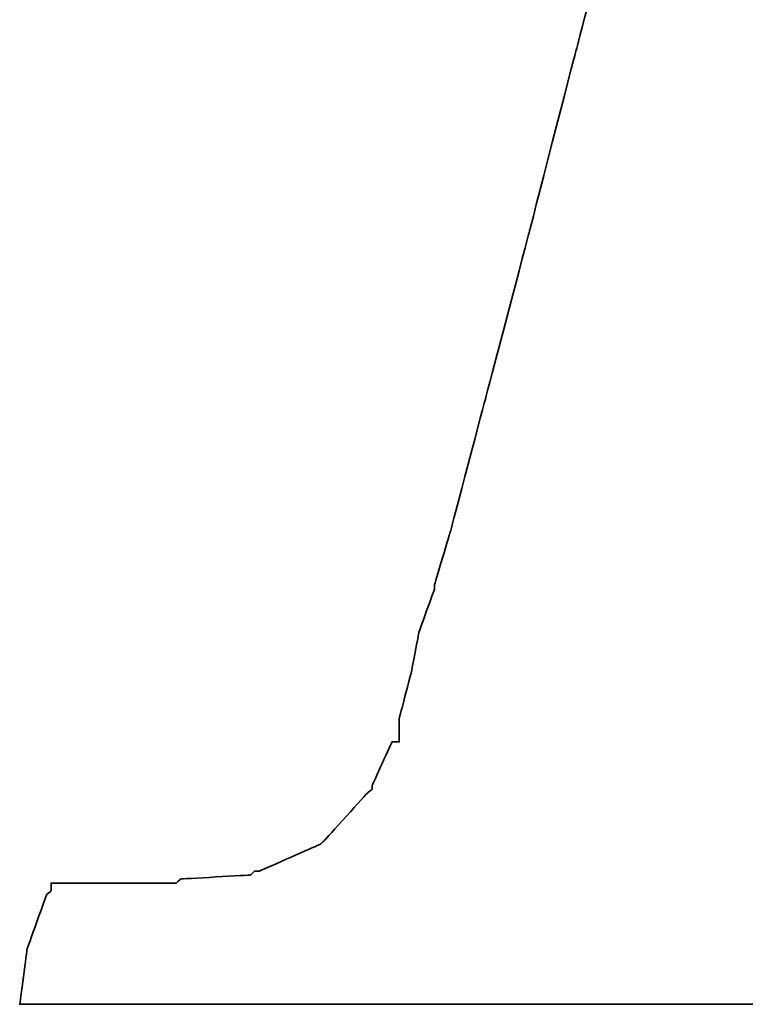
# Model space of a CAD drawing. Header units: millimetres. Extents: x 7 to 901, y 244 to 579.
# Tile 32 of 51: x 704.17 to 705.38, y 347.82 to 349.47. Entities that reach past the tile are written whole.
import ezdxf

# ---------------------------------------------------------------- set-up
doc = ezdxf.new("R2010")
doc.units = ezdxf.units.MM
doc.layers.add('DIM', color=4, linetype='CONTINUOUS')
doc.layers.add('layer 1', color=7, linetype='CONTINUOUS')

# ---------------------------------------------------------------- blocks, each defined once
blk = doc.blocks.new('TBI MOTION logo(完整正式版)')
at = {"layer": 'layer 1', "color": 22, "lineweight": 35}
blk.add_open_spline([(-40.59125, -7.943749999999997), (-40.59125, -7.943749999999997), (-40.97375, -7.943749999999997), (-40.97375, -7.943749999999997), (-40.97375, -7.943749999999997), (-40.97375, -7.943749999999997), (-41.38125, -7.943749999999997), (-41.38125, -7.943749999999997), (-41.38125, -7.943749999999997), (-41.38125, -7.943749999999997), (-41.54874999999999, -7.943749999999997), (-41.54874999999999, -7.943749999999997), (-41.54874999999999, -7.943749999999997), (-41.54874999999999, -7.943749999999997), (-41.59875, -7.943749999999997), (-41.59875, -7.943749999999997), (-41.59875, -7.943749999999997), (-41.59875, -7.943749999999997), (-41.88374999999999, -7.943749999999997), (-41.88374999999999, -7.943749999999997), (-41.88374999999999, -7.943749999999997), (-41.88374999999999, -7.943749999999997), (-41.90875, -7.91875), (-41.90875, -7.91875), (-41.90875, -7.91875), (-41.90875, -7.91875), (-42.19875, -7.871249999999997), (-42.19875, -7.871249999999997), (-42.19875, -7.871249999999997), (-42.19875, -7.871249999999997), (-42.43875, -7.82375), (-42.43875, -7.82375), (-42.43875, -7.82375), (-42.43875, -7.82375), (-42.45875, -7.82375), (-42.45875, -7.82375), (-42.45875, -7.82375), (-42.45875, -7.82375), (-42.48624999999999, -7.82375), (-42.48624999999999, -7.82375), (-42.48624999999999, -7.82375), (-42.48624999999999, -7.82375), (-42.67625, -7.723749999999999), (-42.67625, -7.723749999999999), (-42.67625, -7.723749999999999), (-42.67625, -7.723749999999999), (-42.70125, -7.70375), (-42.70125, -7.70375), (-42.70125, -7.70375), (-42.70125, -7.70375), (-42.72375, -7.678749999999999), (-42.72375, -7.678749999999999), (-42.72375, -7.678749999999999), (-42.72375, -7.678749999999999), (-42.86875, -7.488749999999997), (-42.86875, -7.488749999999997), (-42.86875, -7.488749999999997), (-42.86875, -7.488749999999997), (-42.89374999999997, -7.438749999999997), (-42.89374999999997, -7.438749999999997), (-42.89374999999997, -7.438749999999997), (-42.89374999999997, -7.438749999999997), (-42.91875, -7.388749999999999), (-42.91875, -7.388749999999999), (-42.91875, -7.388749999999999), (-42.91875, -7.388749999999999), (-42.93874999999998, -7.12875), (-42.93874999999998, -7.12875), (-42.93874999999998, -7.12875), (-42.93874999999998, -7.12875), (-42.96375, -7.103749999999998), (-42.96375, -7.103749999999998), (-42.96375, -7.103749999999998), (-42.96375, -7.103749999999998), (-42.96375, -7.053749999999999), (-42.96375, -7.053749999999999), (-42.96375, -7.053749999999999), (-42.96375, -7.053749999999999), (-42.96375, -7.00875), (-42.96375, -7.00875), (-42.96375, -7.00875), (-42.96375, -7.00875), (-42.91875, -6.69625), (-42.91875, -6.69625), (-42.91875, -6.69625), (-42.91875, -6.69625), (-42.91875, -6.62375), (-42.91875, -6.62375), (-42.91875, -6.62375), (-42.91875, -6.62375), (-42.91875, -6.59625), (-42.91875, -6.59625), (-42.91875, -6.59625), (-42.91875, -6.59625), (-42.91875, -6.57375), (-42.91875, -6.57375), (-42.91875, -6.57375), (-42.91875, -6.57375), (-42.91875, -6.528749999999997), (-42.91875, -6.528749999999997), (-42.91875, -6.528749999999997), (-42.91875, -6.528749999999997), (-42.89374999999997, -6.50375), (-42.89374999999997, -6.50375), (-42.89374999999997, -6.50375), (-42.89374999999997, -6.50375), (-42.84374999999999, -6.38375), (-42.84374999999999, -6.38375), (-42.84374999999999, -6.38375), (-42.84374999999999, -6.38375), (-42.84374999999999, -6.358749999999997), (-42.84374999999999, -6.358749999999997), (-42.84374999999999, -6.358749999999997), (-42.84374999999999, -6.358749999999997), (-42.74625, -6.143749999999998), (-42.74625, -6.143749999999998), (-42.74625, -6.143749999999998), (-42.74625, -6.143749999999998), (-42.70125, -5.853749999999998), (-42.70125, -5.853749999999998), (-42.70125, -5.853749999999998), (-42.70125, -5.853749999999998), (-42.60374999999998, -5.47125), (-42.60374999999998, -5.47125), (-42.60374999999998, -5.47125), (-42.60374999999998, -5.47125), (-42.60374999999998, -5.44875), (-42.60374999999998, -5.44875), (-42.60374999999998, -5.44875), (-42.60374999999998, -5.44875), (-42.38875, -4.678749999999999), (-42.38875, -4.678749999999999), (-42.38875, -4.678749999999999), (-42.38875, -4.678749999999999), (-42.36375, -4.653749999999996), (-42.36375, -4.653749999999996), (-42.36375, -4.653749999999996), (-42.36375, -4.653749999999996), (-42.12375, -3.69625), (-42.12375, -3.69625), (-42.12375, -3.69625), (-42.12375, -3.69625), (-42.12375, -3.67374), (-42.12375, -3.67374), (-42.12375, -3.67374), (-42.12375, -3.67374), (-41.78875, -2.593739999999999), (-41.78875, -2.593739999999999), (-41.78875, -2.593739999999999), (-41.78875, -2.593739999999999), (-41.18875, -0.19375), (-41.18875, -0.19375), (-41.18875, -0.19375), (-41.18875, -0.19375), (-40.54375, 2.20624), (-40.54375, 2.20624), (-40.54375, 2.20624), (-40.54375, 2.20624), (-40.25374999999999, 3.308749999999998), (-40.25374999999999, 3.308749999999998), (-40.25374999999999, 3.308749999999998), (-40.25374999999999, 3.308749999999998), (-39.98875, 4.27125), (-39.98875, 4.27125), (-39.98875, 4.27125), (-39.98875, 4.27125), (-39.77375, 5.131249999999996), (-39.77375, 5.131249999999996), (-39.77375, 5.131249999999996), (-39.77375, 5.131249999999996), (-39.67875, 5.47125), (-39.67875, 5.47125), (-39.67875, 5.47125), (-39.67875, 5.47125), (-39.60375, 5.756249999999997), (-39.60375, 5.756249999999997), (-39.60375, 5.756249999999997), (-39.60375, 5.756249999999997), (-39.60375, 5.78125), (-39.60375, 5.78125), (-39.60375, 5.78125), (-39.60375, 5.78125), (-39.50875, 5.97125), (-39.50875, 5.97125), (-39.50875, 5.97125), (-39.50875, 5.97125), (-39.50875, 6.138749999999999), (-39.50875, 6.138749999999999), (-39.50875, 6.138749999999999), (-39.50875, 6.138749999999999), (-39.48625, 6.166249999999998), (-39.48625, 6.166249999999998), (-39.48625, 6.166249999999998), (-39.48625, 6.166249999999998), (-39.46125, 6.286249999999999), (-39.46125, 6.286249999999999), (-39.46125, 6.286249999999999), (-39.46125, 6.286249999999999), (-39.46125, 6.426249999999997), (-39.46125, 6.426249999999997), (-39.46125, 6.426249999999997), (-39.46125, 6.426249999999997), (-39.41375, 6.426249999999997), (-39.41375, 6.426249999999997), (-39.41375, 6.426249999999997), (-39.41375, 6.426249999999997), (-39.29375, 6.69125), (-39.29375, 6.69125), (-39.29375, 6.69125), (-39.29375, 6.69125), (-39.26875, 6.741249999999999), (-39.26875, 6.741249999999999), (-39.26875, 6.741249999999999), (-39.26875, 6.741249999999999), (-39.24375, 6.76625), (-39.24375, 6.76625), (-39.24375, 6.76625), (-39.24375, 6.76625), (-38.98375, 7.006239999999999), (-38.98375, 7.006239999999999), (-38.98375, 7.006239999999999), (-38.98375, 7.006239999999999), (-38.95625, 7.026239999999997), (-38.95625, 7.026239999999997), (-38.95625, 7.026239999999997), (-38.95625, 7.026239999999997), (-38.78875, 7.126239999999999), (-38.78875, 7.126239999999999), (-38.78875, 7.126239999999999), (-38.78875, 7.126239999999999), (-38.76375, 7.126239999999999), (-38.76375, 7.126239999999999), (-38.76375, 7.126239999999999), (-38.76375, 7.126239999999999), (-38.74375, 7.126239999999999), (-38.74375, 7.126239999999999), (-38.74375, 7.126239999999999), (-38.74375, 7.126239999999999), (-38.52875, 7.171249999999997), (-38.52875, 7.171249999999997), (-38.52875, 7.171249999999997), (-38.52875, 7.171249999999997), (-38.52875, 7.196239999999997), (-38.52875, 7.196239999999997), (-38.52875, 7.196239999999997), (-38.52875, 7.196239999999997), (-38.50375, 7.196239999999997), (-38.50375, 7.196239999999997), (-38.50375, 7.196239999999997), (-38.50375, 7.196239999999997), (-38.26125, 7.21875), (-38.26125, 7.21875), (-38.26125, 7.21875), (-38.26125, 7.21875), (-38.23875000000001, 7.246239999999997), (-38.23875000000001, 7.246239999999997), (-38.23875000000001, 7.246239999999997), (-38.23875000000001, 7.246239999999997), (-38.21625, 7.246239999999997), (-38.21625, 7.246239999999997), (-38.21625, 7.246239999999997), (-38.21625, 7.246239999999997), (-38.18875, 7.246239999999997), (-38.18875, 7.246239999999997), (-38.18875, 7.246239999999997), (-38.18875, 7.246239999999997), (-37.90375, 7.246239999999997), (-37.90375, 7.246239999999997), (-37.90375, 7.246239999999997), (-37.90375, 7.246239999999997), (-37.85375, 7.246239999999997), (-37.85375, 7.246239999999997), (-37.85375, 7.246239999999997), (-37.85375, 7.246239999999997), (-37.75875, 7.246239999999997), (-37.75875, 7.246239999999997), (-37.75875, 7.246239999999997), (-37.75875, 7.246239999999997), (-37.42375, 7.246239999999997), (-37.42375, 7.246239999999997), (-37.42375, 7.246239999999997), (-37.42375, 7.246239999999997), (-37.08875, 7.246239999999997), (-37.08875, 7.246239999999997), (-37.08875, 7.246239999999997), (-37.08875, 7.246239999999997), (-37.06375, 7.246239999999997), (-37.06375, 7.246239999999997), (-37.06375, 7.246239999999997), (-37.06375, 7.246239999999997), (-37.06375, 7.266239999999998), (-37.06375, 7.266239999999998), (-37.06375, 7.266239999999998), (-37.06375, 7.266239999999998), (-37.03875, 7.291249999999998), (-37.03875, 7.291249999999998), (-37.03875, 7.291249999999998), (-37.03875, 7.291249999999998), (-37.03875, 7.31625), (-37.03875, 7.31625), (-37.03875, 7.31625), (-37.03875, 7.31625), (-36.94125, 7.676249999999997), (-36.94125, 7.676249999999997), (-36.94125, 7.676249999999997), (-36.94125, 7.676249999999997), (-36.86875, 7.98625), (-36.86875, 7.98625), (-36.86875, 7.98625), (-36.86875, 7.98625), (-36.98875000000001, 7.98625), (-36.98875000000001, 7.98625), (-36.98875000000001, 7.98625), (-36.98875000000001, 7.98625), (-37.42375, 7.98625), (-37.42375, 7.98625), (-37.42375, 7.98625), (-37.42375, 7.98625), (-37.94875, 7.98625), (-37.94875, 7.98625), (-37.94875, 7.98625), (-37.94875, 7.98625), (-38.57375, 7.98625), (-38.57375, 7.98625), (-38.57375, 7.98625), (-38.57375, 7.98625), (-39.29375, 7.98625), (-39.29375, 7.98625), (-39.29375, 7.98625), (-39.29375, 7.98625), (-40.82875, 7.98625), (-40.82875, 7.98625), (-40.82875, 7.98625), (-40.82875, 7.98625), (-42.36375, 7.98625), (-42.36375, 7.98625), (-42.36375, 7.98625), (-42.36375, 7.98625), (-43.08375, 7.98625), (-43.08375, 7.98625), (-43.08375, 7.98625), (-43.08375, 7.98625), (-43.70875, 7.98625), (-43.70875, 7.98625), (-43.70875, 7.98625), (-43.70875, 7.98625), (-44.23375, 7.98625), (-44.23375, 7.98625), (-44.23375, 7.98625), (-44.23375, 7.98625), (-44.66875, 7.98625), (-44.66875, 7.98625), (-44.66875, 7.98625), (-44.66875, 7.98625), (-44.88375, 7.98625), (-44.88375, 7.98625), (-44.88375, 7.98625), (-44.88375, 7.98625), (-44.90874999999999, 7.94125), (-44.90874999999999, 7.94125), (-44.90874999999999, 7.94125), (-44.90874999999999, 7.94125), (-44.90874999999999, 7.916249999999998), (-44.90874999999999, 7.916249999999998), (-44.90874999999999, 7.916249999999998), (-44.90874999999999, 7.916249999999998), (-45.00375, 7.55625), (-45.00375, 7.55625), (-45.00375, 7.55625), (-45.00375, 7.55625), (-45.05374999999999, 7.246239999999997), (-45.05374999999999, 7.246239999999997), (-45.05374999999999, 7.246239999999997), (-45.05374999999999, 7.246239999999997), (-44.61875, 7.246239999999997), (-44.61875, 7.246239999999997), (-44.61875, 7.246239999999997), (-44.61875, 7.246239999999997), (-44.11375, 7.246239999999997), (-44.11375, 7.246239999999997), (-44.11375, 7.246239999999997), (-44.11375, 7.246239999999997), (-43.99375, 7.246239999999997), (-43.99375, 7.246239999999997), (-43.99375, 7.246239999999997), (-43.99375, 7.246239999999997), (-43.94625, 7.246239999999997), (-43.94625, 7.246239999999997), (-43.94625, 7.246239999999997), (-43.94625, 7.246239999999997), (-43.92374, 7.246239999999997), (-43.92374, 7.246239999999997), (-43.92374, 7.246239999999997), (-43.92374, 7.246239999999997), (-43.65874999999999, 7.246239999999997), (-43.65874999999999, 7.246239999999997), (-43.65874999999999, 7.246239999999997), (-43.65874999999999, 7.246239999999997), (-43.63875, 7.21875), (-43.63875, 7.21875), (-43.63875, 7.21875), (-43.63875, 7.21875), (-43.46874999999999, 7.196239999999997), (-43.46874999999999, 7.196239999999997), (-43.46874999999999, 7.196239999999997), (-43.46874999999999, 7.196239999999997), (-43.39875, 7.196239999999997), (-43.39875, 7.196239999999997), (-43.39875, 7.196239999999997), (-43.39875, 7.196239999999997), (-43.37125, 7.171249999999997), (-43.37125, 7.171249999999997), (-43.37125, 7.171249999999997), (-43.37125, 7.171249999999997), (-43.34875, 7.171249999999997), (-43.34875, 7.171249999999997), (-43.34875, 7.171249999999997), (-43.34875, 7.171249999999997), (-43.20375, 7.126239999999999), (-43.20375, 7.126239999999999), (-43.20375, 7.126239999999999), (-43.20375, 7.126239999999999), (-43.05875, 7.076239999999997), (-43.05875, 7.076239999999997), (-43.05875, 7.076239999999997), (-43.05875, 7.076239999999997), (-43.01375, 7.076239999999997), (-43.01375, 7.076239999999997), (-43.01375, 7.076239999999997), (-43.01375, 7.076239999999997), (-42.98875, 7.026239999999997), (-42.98875, 7.026239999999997), (-42.98875, 7.026239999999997), (-42.98875, 7.026239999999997), (-42.79874999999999, 6.86125), (-42.79874999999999, 6.86125), (-42.79874999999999, 6.86125), (-42.79874999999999, 6.86125), (-42.77375, 6.81125), (-42.77375, 6.81125), (-42.77375, 6.81125), (-42.77375, 6.81125), (-42.74625, 6.76625), (-42.74625, 6.76625), (-42.74625, 6.76625), (-42.74625, 6.76625), (-42.72375, 6.47625), (-42.72375, 6.47625), (-42.72375, 6.47625), (-42.72375, 6.47625), (-42.70125, 6.45124), (-42.70125, 6.45124), (-42.70125, 6.45124), (-42.70125, 6.45124), (-42.70125, 6.426249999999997), (-42.70125, 6.426249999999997), (-42.70125, 6.426249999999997), (-42.70125, 6.426249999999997), (-42.72375, 6.40625), (-42.72375, 6.40625), (-42.72375, 6.40625), (-42.72375, 6.40625), (-42.74625, 5.97125), (-42.74625, 5.97125), (-42.74625, 5.97125), (-42.74625, 5.97125), (-42.74625, 5.94625), (-42.74625, 5.94625), (-42.74625, 5.94625), (-42.74625, 5.94625), (-42.74625, 5.926249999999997), (-42.74625, 5.926249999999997), (-42.74625, 5.926249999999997), (-42.74625, 5.926249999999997), (-42.77375, 5.876249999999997), (-42.77375, 5.876249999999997), (-42.77375, 5.876249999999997), (-42.77375, 5.876249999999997), (-42.81875, 5.80625), (-42.81875, 5.80625), (-42.81875, 5.80625), (-42.81875, 5.80625), (-42.86875, 5.63625), (-42.86875, 5.63625), (-42.86875, 5.63625), (-42.86875, 5.63625), (-42.91875, 5.39625), (-42.91875, 5.39625), (-42.91875, 5.39625), (-42.91875, 5.39625), (-42.91875, 5.37124), (-42.91875, 5.37124), (-42.91875, 5.37124), (-42.91875, 5.37124), (-43.01375, 5.10874), (-43.01375, 5.10874), (-43.01375, 5.10874), (-43.01375, 5.10874), (-43.10875, 4.771239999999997), (-43.10875, 4.771239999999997), (-43.10875, 4.771239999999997), (-43.10875, 4.771239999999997), (-43.29875, 3.956249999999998), (-43.29875, 3.956249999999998), (-43.29875, 3.956249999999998), (-43.29875, 3.956249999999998), (-43.58875, 2.951249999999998), (-43.58875, 2.951249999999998), (-43.58875, 2.951249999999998), (-43.58875, 2.951249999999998), (-43.87375, 1.87125), (-43.87375, 1.87125), (-43.87375, 1.87125), (-43.87375, 1.87125), (-44.52625, -0.50374), (-44.52625, -0.50374), (-44.52625, -0.50374), (-44.52625, -0.50374), (-45.14874999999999, -2.853749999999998), (-45.14874999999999, -2.853749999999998), (-45.14874999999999, -2.853749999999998), (-45.14874999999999, -2.853749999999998), (-45.43375, -3.95875), (-45.43375, -3.95875), (-45.43375, -3.95875), (-45.43375, -3.95875), (-45.69874999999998, -4.96875), (-45.69874999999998, -4.96875), (-45.69874999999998, -4.96875), (-45.69874999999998, -4.96875), (-45.91375, -5.78375), (-45.91375, -5.78375), (-45.91375, -5.78375), (-45.91375, -5.78375), (-46.01374999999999, -6.11875), (-46.01374999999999, -6.11875), (-46.01374999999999, -6.11875), (-46.01374999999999, -6.11875), (-46.01374999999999, -6.143749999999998), (-46.01374999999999, -6.143749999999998), (-46.01374999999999, -6.143749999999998), (-46.01374999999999, -6.143749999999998), (-46.10875, -6.40875), (-46.10875, -6.40875), (-46.10875, -6.40875), (-46.10875, -6.40875), (-46.15375, -6.648749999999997), (-46.15375, -6.648749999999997), (-46.15375, -6.648749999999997), (-46.15375, -6.648749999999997), (-46.20375, -6.83875), (-46.20375, -6.83875), (-46.20375, -6.83875), (-46.20375, -6.83875), (-46.22874999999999, -6.933749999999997), (-46.22874999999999, -6.933749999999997), (-46.22874999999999, -6.933749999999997), (-46.22874999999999, -6.933749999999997), (-46.22874999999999, -7.07875), (-46.22874999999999, -7.07875), (-46.22874999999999, -7.07875), (-46.22874999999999, -7.07875), (-46.27374999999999, -7.07875), (-46.27374999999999, -7.07875), (-46.27374999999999, -7.07875), (-46.27374999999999, -7.07875), (-46.39375, -7.34375), (-46.39375, -7.34375), (-46.39375, -7.34375), (-46.39375, -7.34375), (-46.39375, -7.36875), (-46.39375, -7.36875), (-46.39375, -7.36875), (-46.39375, -7.36875), (-46.42125, -7.388749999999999), (-46.42125, -7.388749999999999), (-46.42125, -7.388749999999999), (-46.42125, -7.388749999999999), (-46.68375, -7.678749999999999), (-46.68375, -7.678749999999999), (-46.68375, -7.678749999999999), (-46.68375, -7.678749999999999), (-46.70875, -7.70375), (-46.70875, -7.70375), (-46.70875, -7.70375), (-46.70875, -7.70375), (-46.75374999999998, -7.723749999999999), (-46.75374999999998, -7.723749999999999), (-46.75374999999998, -7.723749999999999), (-46.75374999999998, -7.723749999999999), (-47.08874999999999, -7.871249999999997), (-47.08874999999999, -7.871249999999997), (-47.08874999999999, -7.871249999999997), (-47.08874999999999, -7.871249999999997), (-47.11625, -7.871249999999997), (-47.11625, -7.871249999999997), (-47.11625, -7.871249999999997), (-47.11625, -7.871249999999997), (-47.13875, -7.893749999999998), (-47.13875, -7.893749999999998), (-47.13875, -7.893749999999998), (-47.13875, -7.893749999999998), (-47.56874999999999, -7.91875), (-47.56874999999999, -7.91875), (-47.56874999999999, -7.91875), (-47.56874999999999, -7.91875), (-47.59624999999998, -7.943749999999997), (-47.59624999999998, -7.943749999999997), (-47.59624999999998, -7.943749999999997), (-47.59624999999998, -7.943749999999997), (-47.64375, -7.943749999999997), (-47.64375, -7.943749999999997), (-47.64375, -7.943749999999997), (-47.64375, -7.943749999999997), (-47.73625, -7.943749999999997), (-47.73625, -7.943749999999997), (-47.73625, -7.943749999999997), (-47.73625, -7.943749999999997), (-48.07375, -7.943749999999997), (-48.07375, -7.943749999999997), (-48.07375, -7.943749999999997), (-48.07375, -7.943749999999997), (-48.36125, -7.943749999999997), (-48.36125, -7.943749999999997), (-48.36125, -7.943749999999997), (-48.36125, -7.943749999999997), (-48.36125, -7.966249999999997), (-48.36125, -7.966249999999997), (-48.36125, -7.966249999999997), (-48.36125, -7.966249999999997), (-48.36125, -7.991249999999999), (-48.36125, -7.991249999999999), (-48.36125, -7.991249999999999), (-48.36125, -7.991249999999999), (-48.38875, -8.013749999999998), (-48.38875, -8.013749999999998), (-48.38875, -8.013749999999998), (-48.38875, -8.013749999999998), (-48.50875, -8.34875), (-48.50875, -8.34875), (-48.50875, -8.34875), (-48.50875, -8.34875), (-48.55375, -8.68625), (-48.55375, -8.68625), (-48.55375, -8.68625), (-48.55375, -8.68625), (-48.45875, -8.68625), (-48.45875, -8.68625), (-48.45875, -8.68625), (-48.45875, -8.68625), (-48.07375, -8.68625), (-48.07375, -8.68625), (-48.07375, -8.68625), (-48.07375, -8.68625), (-47.52374999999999, -8.68625), (-47.52374999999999, -8.68625), (-47.52374999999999, -8.68625), (-47.52374999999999, -8.68625), (-46.92375, -8.68625), (-46.92375, -8.68625), (-46.92375, -8.68625), (-46.92375, -8.68625), (-46.25375, -8.68625), (-46.25375, -8.68625), (-46.25375, -8.68625), (-46.25375, -8.68625), (-46.20375, -8.68625), (-46.20375, -8.68625), (-46.20375, -8.68625), (-46.20375, -8.68625), (-44.71375, -8.68625), (-44.71375, -8.68625), (-44.71375, -8.68625), (-44.71375, -8.68625), (-43.22874999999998, -8.68625), (-43.22874999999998, -8.68625), (-43.22874999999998, -8.68625), (-43.22874999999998, -8.68625), (-42.55875, -8.68625), (-42.55875, -8.68625), (-42.55875, -8.68625), (-42.55875, -8.68625), (-42.50874999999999, -8.68625), (-42.50874999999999, -8.68625), (-42.50874999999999, -8.68625), (-42.50874999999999, -8.68625), (-41.93375, -8.68625), (-41.93375, -8.68625), (-41.93375, -8.68625), (-41.93375, -8.68625), (-41.38125, -8.68625), (-41.38125, -8.68625), (-41.38125, -8.68625), (-41.38125, -8.68625), (-40.97375, -8.68625), (-40.97375, -8.68625), (-40.97375, -8.68625), (-40.97375, -8.68625), (-40.78125, -8.68625), (-40.78125, -8.68625), (-40.78125, -8.68625), (-40.78125, -8.68625), (-40.78125, -8.638749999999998), (-40.78125, -8.638749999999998), (-40.78125, -8.638749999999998), (-40.78125, -8.638749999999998), (-40.75874999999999, -8.638749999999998), (-40.75874999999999, -8.638749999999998), (-40.75874999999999, -8.638749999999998), (-40.75874999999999, -8.638749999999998), (-40.66374999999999, -8.27875), (-40.66374999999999, -8.27875), (-40.66374999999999, -8.27875), (-40.66374999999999, -8.27875), (-40.59125, -7.943749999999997), (-40.59125, -7.943749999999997)], degree=3, knots=[0, 0, 0, 0, 0.0055865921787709, 0.0055865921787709, 0.0055865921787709, 0.0055866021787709, 0.0111731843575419, 0.0111731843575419, 0.0111731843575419, 0.0111731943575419, 0.0167597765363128, 0.0167597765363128, 0.0167597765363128, 0.0167597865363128, 0.0223463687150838, 0.0223463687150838, 0.0223463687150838, 0.0223463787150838, 0.0279329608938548, 0.0279329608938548, 0.0279329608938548, 0.0279329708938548, 0.0335195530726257, 0.0335195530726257, 0.0335195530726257, 0.0335195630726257, 0.0391061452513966, 0.0391061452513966, 0.0391061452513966, 0.0391061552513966, 0.0446927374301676, 0.0446927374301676, 0.0446927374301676, 0.0446927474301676, 0.0502793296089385, 0.0502793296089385, 0.0502793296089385, 0.0502793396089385, 0.0558659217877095, 0.0558659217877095, 0.0558659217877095, 0.0558659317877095, 0.0614525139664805, 0.0614525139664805, 0.0614525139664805, 0.0614525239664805, 0.0670391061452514, 0.0670391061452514, 0.0670391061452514, 0.0670391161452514, 0.0726256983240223, 0.0726256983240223, 0.0726256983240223, 0.0726257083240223, 0.0782122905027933, 0.0782122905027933, 0.0782122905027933, 0.0782123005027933, 0.0837988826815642, 0.0837988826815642, 0.0837988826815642, 0.0837988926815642, 0.0893854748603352, 0.0893854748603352, 0.0893854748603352, 0.0893854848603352, 0.0949720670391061, 0.0949720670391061, 0.0949720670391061, 0.0949720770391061, 0.1005586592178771, 0.1005586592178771, 0.1005586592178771, 0.1005586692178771, 0.106145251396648, 0.106145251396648, 0.106145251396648, 0.106145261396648, 0.1117318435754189, 0.1117318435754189, 0.1117318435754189, 0.1117318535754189, 0.1173184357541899, 0.1173184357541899, 0.1173184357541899, 0.1173184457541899, 0.1229050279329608, 0.1229050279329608, 0.1229050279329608, 0.1229050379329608, 0.1284916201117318, 0.1284916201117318, 0.1284916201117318, 0.1284916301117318, 0.1340782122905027, 0.1340782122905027, 0.1340782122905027, 0.1340782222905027, 0.1396648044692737, 0.1396648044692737, 0.1396648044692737, 0.1396648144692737, 0.1452513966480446, 0.1452513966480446, 0.1452513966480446, 0.1452514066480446, 0.1508379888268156, 0.1508379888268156, 0.1508379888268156, 0.1508379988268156, 0.1564245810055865, 0.1564245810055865, 0.1564245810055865, 0.1564245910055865, 0.1620111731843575, 0.1620111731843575, 0.1620111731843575, 0.1620111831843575, 0.1675977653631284, 0.1675977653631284, 0.1675977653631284, 0.1675977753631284, 0.1731843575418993, 0.1731843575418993, 0.1731843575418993, 0.1731843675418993, 0.1787709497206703, 0.1787709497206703, 0.1787709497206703, 0.1787709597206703, 0.1843575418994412, 0.1843575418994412, 0.1843575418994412, 0.1843575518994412, 0.1899441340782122, 0.1899441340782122, 0.1899441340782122, 0.1899441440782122, 0.1955307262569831, 0.1955307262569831, 0.1955307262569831, 0.1955307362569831, 0.2011173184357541, 0.2011173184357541, 0.2011173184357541, 0.2011173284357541, 0.206703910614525, 0.206703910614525, 0.206703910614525, 0.206703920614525, 0.2122905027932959, 0.2122905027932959, 0.2122905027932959, 0.2122905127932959, 0.2178770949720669, 0.2178770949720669, 0.2178770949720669, 0.2178771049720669, 0.2234636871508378, 0.2234636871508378, 0.2234636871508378, 0.2234636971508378, 0.2290502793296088, 0.2290502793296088, 0.2290502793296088, 0.2290502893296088, 0.2346368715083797, 0.2346368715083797, 0.2346368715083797, 0.2346368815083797, 0.2402234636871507, 0.2402234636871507, 0.2402234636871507, 0.2402234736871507, 0.2458100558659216, 0.2458100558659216, 0.2458100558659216, 0.2458100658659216, 0.2513966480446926, 0.2513966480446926, 0.2513966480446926, 0.2513966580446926, 0.2569832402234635, 0.2569832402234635, 0.2569832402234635, 0.2569832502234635, 0.2625698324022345, 0.2625698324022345, 0.2625698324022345, 0.2625698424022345, 0.2681564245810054, 0.2681564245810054, 0.2681564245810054, 0.2681564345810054, 0.2737430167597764, 0.2737430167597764, 0.2737430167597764, 0.2737430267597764, 0.2793296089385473, 0.2793296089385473, 0.2793296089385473, 0.2793296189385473, 0.2849162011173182, 0.2849162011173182, 0.2849162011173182, 0.2849162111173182, 0.2905027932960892, 0.2905027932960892, 0.2905027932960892, 0.2905028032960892, 0.2960893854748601, 0.2960893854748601, 0.2960893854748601, 0.29608939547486, 0.3016759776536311, 0.3016759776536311, 0.3016759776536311, 0.3016759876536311, 0.3072625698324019, 0.3072625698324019, 0.3072625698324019, 0.3072625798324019, 0.312849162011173, 0.312849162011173, 0.312849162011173, 0.312849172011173, 0.3184357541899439, 0.3184357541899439, 0.3184357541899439, 0.3184357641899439, 0.3240223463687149, 0.3240223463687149, 0.3240223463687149, 0.3240223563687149, 0.3296089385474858, 0.3296089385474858, 0.3296089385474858, 0.3296089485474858, 0.3351955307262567, 0.3351955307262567, 0.3351955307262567, 0.3351955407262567, 0.3407821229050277, 0.3407821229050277, 0.3407821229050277, 0.3407821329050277, 0.3463687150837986, 0.3463687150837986, 0.3463687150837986, 0.3463687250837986, 0.3519553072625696, 0.3519553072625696, 0.3519553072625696, 0.3519553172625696, 0.3575418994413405, 0.3575418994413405, 0.3575418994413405, 0.3575419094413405, 0.3631284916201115, 0.3631284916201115, 0.3631284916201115, 0.3631285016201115, 0.3687150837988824, 0.3687150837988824, 0.3687150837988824, 0.3687150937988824, 0.3743016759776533, 0.3743016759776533, 0.3743016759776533, 0.3743016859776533, 0.3798882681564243, 0.3798882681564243, 0.3798882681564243, 0.3798882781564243, 0.3854748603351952, 0.3854748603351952, 0.3854748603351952, 0.3854748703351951, 0.3910614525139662, 0.3910614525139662, 0.3910614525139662, 0.3910614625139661, 0.3966480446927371, 0.3966480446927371, 0.3966480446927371, 0.3966480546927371, 0.4022346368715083, 0.4022346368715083, 0.4022346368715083, 0.4022346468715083, 0.407821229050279, 0.407821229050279, 0.407821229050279, 0.407821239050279, 0.4134078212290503, 0.4134078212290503, 0.4134078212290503, 0.4134078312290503, 0.4189944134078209, 0.4189944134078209, 0.4189944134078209, 0.4189944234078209, 0.4245810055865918, 0.4245810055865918, 0.4245810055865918, 0.4245810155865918, 0.4301675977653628, 0.4301675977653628, 0.4301675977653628, 0.4301676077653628, 0.4357541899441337, 0.4357541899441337, 0.4357541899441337, 0.4357541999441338, 0.4413407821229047, 0.4413407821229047, 0.4413407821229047, 0.4413407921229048, 0.4469273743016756, 0.4469273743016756, 0.4469273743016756, 0.4469273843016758, 0.4525139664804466, 0.4525139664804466, 0.4525139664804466, 0.4525139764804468, 0.4581005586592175, 0.4581005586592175, 0.4581005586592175, 0.4581005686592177, 0.4636871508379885, 0.4636871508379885, 0.4636871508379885, 0.4636871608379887, 0.4692737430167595, 0.4692737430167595, 0.4692737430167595, 0.4692737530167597, 0.4748603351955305, 0.4748603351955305, 0.4748603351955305, 0.4748603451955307, 0.4804469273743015, 0.4804469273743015, 0.4804469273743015, 0.4804469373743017, 0.4860335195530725, 0.4860335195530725, 0.4860335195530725, 0.4860335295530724, 0.4916201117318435, 0.4916201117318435, 0.4916201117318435, 0.4916201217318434, 0.4972067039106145, 0.4972067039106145, 0.4972067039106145, 0.4972067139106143, 0.5027932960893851, 0.5027932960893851, 0.5027932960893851, 0.5027933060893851, 0.508379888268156, 0.508379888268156, 0.508379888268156, 0.508379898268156, 0.513966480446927, 0.513966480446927, 0.513966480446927, 0.5139664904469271, 0.519553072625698, 0.519553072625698, 0.519553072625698, 0.5195530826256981, 0.525139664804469, 0.525139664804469, 0.525139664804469, 0.525139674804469, 0.53072625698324, 0.53072625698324, 0.53072625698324, 0.5307262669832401, 0.536312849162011, 0.536312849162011, 0.536312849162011, 0.5363128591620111, 0.541899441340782, 0.541899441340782, 0.541899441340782, 0.5418994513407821, 0.547486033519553, 0.547486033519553, 0.547486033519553, 0.547486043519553, 0.553072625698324, 0.553072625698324, 0.553072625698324, 0.5530726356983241, 0.558659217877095, 0.558659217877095, 0.558659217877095, 0.558659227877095, 0.564245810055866, 0.564245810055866, 0.564245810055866, 0.564245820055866, 0.569832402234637, 0.569832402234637, 0.569832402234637, 0.5698324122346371, 0.575418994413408, 0.575418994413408, 0.575418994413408, 0.575419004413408, 0.581005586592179, 0.581005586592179, 0.581005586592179, 0.581005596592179, 0.58659217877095, 0.58659217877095, 0.58659217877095, 0.5865921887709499, 0.592178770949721, 0.592178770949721, 0.592178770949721, 0.5921787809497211, 0.5977653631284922, 0.5977653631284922, 0.5977653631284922, 0.5977653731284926, 0.603351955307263, 0.603351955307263, 0.603351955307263, 0.6033519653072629, 0.608938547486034, 0.608938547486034, 0.608938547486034, 0.608938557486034, 0.6145251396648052, 0.6145251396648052, 0.6145251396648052, 0.6145251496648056, 0.6201117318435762, 0.6201117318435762, 0.6201117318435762, 0.6201117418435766, 0.6256983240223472, 0.6256983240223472, 0.6256983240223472, 0.6256983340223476, 0.631284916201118, 0.631284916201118, 0.631284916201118, 0.631284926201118, 0.6368715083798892, 0.6368715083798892, 0.6368715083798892, 0.6368715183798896, 0.6424581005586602, 0.6424581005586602, 0.6424581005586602, 0.6424581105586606, 0.6480446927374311, 0.6480446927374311, 0.6480446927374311, 0.6480447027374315, 0.6536312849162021, 0.6536312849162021, 0.6536312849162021, 0.6536312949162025, 0.6592178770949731, 0.6592178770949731, 0.6592178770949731, 0.6592178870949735, 0.6648044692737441, 0.6648044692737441, 0.6648044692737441, 0.6648044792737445, 0.6703910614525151, 0.6703910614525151, 0.6703910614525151, 0.6703910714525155, 0.6759776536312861, 0.6759776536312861, 0.6759776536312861, 0.6759776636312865, 0.6815642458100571, 0.6815642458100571, 0.6815642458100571, 0.6815642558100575, 0.687150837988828, 0.687150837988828, 0.687150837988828, 0.687150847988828, 0.6927374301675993, 0.6927374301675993, 0.6927374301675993, 0.6927374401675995, 0.69832402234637, 0.69832402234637, 0.69832402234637, 0.69832403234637, 0.703910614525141, 0.703910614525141, 0.703910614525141, 0.703910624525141, 0.7094972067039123, 0.7094972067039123, 0.7094972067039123, 0.7094972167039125, 0.715083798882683, 0.715083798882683, 0.715083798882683, 0.715083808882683, 0.7206703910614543, 0.7206703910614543, 0.7206703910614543, 0.7206704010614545, 0.7262569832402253, 0.7262569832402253, 0.7262569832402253, 0.7262569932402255, 0.731843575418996, 0.731843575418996, 0.731843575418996, 0.731843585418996, 0.7374301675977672, 0.7374301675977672, 0.7374301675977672, 0.7374301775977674, 0.7430167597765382, 0.7430167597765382, 0.7430167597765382, 0.7430167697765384, 0.7486033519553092, 0.7486033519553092, 0.7486033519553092, 0.7486033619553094, 0.75418994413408, 0.75418994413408, 0.75418994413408, 0.75418995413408, 0.7597765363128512, 0.7597765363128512, 0.7597765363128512, 0.7597765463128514, 0.7653631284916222, 0.7653631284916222, 0.7653631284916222, 0.7653631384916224, 0.770949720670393, 0.770949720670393, 0.770949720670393, 0.770949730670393, 0.7765363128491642, 0.7765363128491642, 0.7765363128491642, 0.7765363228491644, 0.7821229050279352, 0.7821229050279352, 0.7821229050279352, 0.7821229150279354, 0.787709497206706, 0.787709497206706, 0.787709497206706, 0.787709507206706, 0.7932960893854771, 0.7932960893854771, 0.7932960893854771, 0.7932960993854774, 0.798882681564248, 0.798882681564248, 0.798882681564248, 0.798882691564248, 0.8044692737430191, 0.8044692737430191, 0.8044692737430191, 0.8044692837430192, 0.8100558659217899, 0.8100558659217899, 0.8100558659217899, 0.81005587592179, 0.8156424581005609, 0.8156424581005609, 0.8156424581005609, 0.815642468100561, 0.8212290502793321, 0.8212290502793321, 0.8212290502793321, 0.8212290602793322, 0.8268156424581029, 0.8268156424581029, 0.8268156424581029, 0.826815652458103, 0.8324022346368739, 0.8324022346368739, 0.8324022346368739, 0.832402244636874, 0.8379888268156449, 0.8379888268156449, 0.8379888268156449, 0.837988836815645, 0.8435754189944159, 0.8435754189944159, 0.8435754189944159, 0.8435754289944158, 0.8491620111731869, 0.8491620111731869, 0.8491620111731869, 0.849162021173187, 0.8547486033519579, 0.8547486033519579, 0.8547486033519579, 0.854748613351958, 0.8603351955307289, 0.8603351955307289, 0.8603351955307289, 0.860335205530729, 0.8659217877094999, 0.8659217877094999, 0.8659217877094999, 0.8659217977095, 0.8715083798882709, 0.8715083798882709, 0.8715083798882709, 0.871508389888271, 0.8770949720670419, 0.8770949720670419, 0.8770949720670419, 0.877094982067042, 0.8826815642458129, 0.8826815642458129, 0.8826815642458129, 0.882681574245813, 0.888268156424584, 0.888268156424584, 0.888268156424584, 0.8882681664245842, 0.8938547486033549, 0.8938547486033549, 0.8938547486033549, 0.893854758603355, 0.8994413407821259, 0.8994413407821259, 0.8994413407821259, 0.899441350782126, 0.9050279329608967, 0.9050279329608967, 0.9050279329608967, 0.9050279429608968, 0.9106145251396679, 0.9106145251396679, 0.9106145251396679, 0.910614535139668, 0.9162011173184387, 0.9162011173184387, 0.9162011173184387, 0.9162011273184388, 0.9217877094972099, 0.9217877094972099, 0.9217877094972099, 0.92178771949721, 0.9273743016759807, 0.9273743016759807, 0.9273743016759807, 0.9273743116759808, 0.9329608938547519, 0.9329608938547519, 0.9329608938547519, 0.932960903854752, 0.9385474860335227, 0.9385474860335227, 0.9385474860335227, 0.9385474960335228, 0.944134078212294, 0.944134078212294, 0.944134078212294, 0.9441340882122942, 0.9497206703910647, 0.9497206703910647, 0.9497206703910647, 0.9497206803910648, 0.9553072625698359, 0.9553072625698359, 0.9553072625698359, 0.955307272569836, 0.960893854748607, 0.960893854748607, 0.960893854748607, 0.9608938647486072, 0.9664804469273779, 0.9664804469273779, 0.9664804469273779, 0.9664804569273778, 0.972067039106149, 0.972067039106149, 0.972067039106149, 0.9720670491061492, 0.9776536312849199, 0.9776536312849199, 0.9776536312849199, 0.97765364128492, 0.9832402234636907, 0.9832402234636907, 0.9832402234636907, 0.9832402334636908, 0.988826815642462, 0.988826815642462, 0.988826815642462, 0.9888268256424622, 0.9944134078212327, 0.9944134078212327, 0.9944134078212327, 0.9944134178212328, 1, 1, 1, 1], dxfattribs=at)

msp = doc.modelspace()

# ---------------------------------------------------------------- block references
at = {"layer": 'DIM', "color": 7, "xscale": 0.2736514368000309, "yscale": 0.2736514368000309, "zscale": 0.2736514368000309}
msp.add_blockref('TBI MOTION logo(完整正式版)', (717.4542818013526, 350.1926163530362), dxfattribs=at)

doc.saveas('drawing.dxf')
